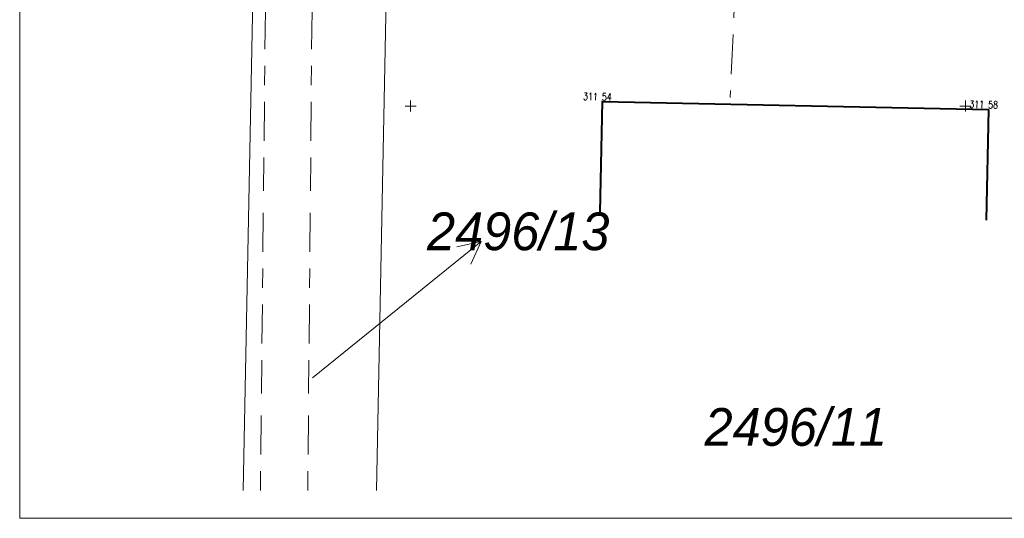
# Model space of a CAD drawing. Header units: metres. Extents: x -457068 to -456753, y -1111244 to -1111169.
# Tile 1 of 19: x -457068 to -457023, y -1111244 to -1111221. Entities that reach past the tile are written whole.
import ezdxf
from ezdxf.enums import TextEntityAlignment as Align

# ---------------------------------------------------------------- set-up
doc = ezdxf.new("R2010")
doc.units = ezdxf.units.M
doc.header["$MEASUREMENT"] = 0
doc.linetypes.add('6.1622', pattern=[40, 3.5, -3, 7, -3, 3.5, 3.5, -3, 7, -3, 3.5])
doc.linetypes.add('6.2322', pattern=[40, 3.5, -3, 7, -4, 6, -3, 7, -3, 3.5])
doc.layers.get('0').update_dxf_attribs({"lineweight": 13})
for name, color, linetype, lineweight in [('BUDOVY', 7, 'Continuous', 40), ('Hranice parcel', 9, 'Continuous', 13), ('IS_SMVAK_KANAL_SPL_TRASA', 32, '6.2322', 0), ('IS_SMVAK_VODA_TRASA', 5, '6.1622', 0), ('Parcelní čísla', 9, 'Continuous', 13), ('Pop  PČ popisy', 9, 'Continuous', 13), ('RAMECEK', 7, 'Continuous', 0), ('SIT', 5, 'Continuous', 13), ('SKRYTE_BODY', 7, 'Continuous', 0), ('VYSKY', 34, 'Continuous', 0)]:
    doc.layers.add(name, color=color, linetype=linetype, lineweight=lineweight)
doc.styles.add('ROMANS', font='romans.shx')
doc.styles.add('Style-cs_Italics', font='cs_Italics.shx')

# ---------------------------------------------------------------- blocks, each defined once
blk = doc.blocks.new('1029')
at = {"layer": 'Pop  PČ popisy', "ltscale": 0.25}
for p, q in [((0, 0), (0.2332, 0.1889)), ((0.2332, 0.1889), (0.1239, 0.1647)), ((0.2332, 0.1889), (0.1869, 0.0869))]:
    blk.add_line(p, q, dxfattribs=at)
blk = doc.blocks.new('SIT')
at = {"color": 0, "linetype": 'ByBlock', "lineweight": -2}
for p, q in [((-1, 0), (1, 0)), ((0, 1), (0, -1))]:
    blk.add_line(p, q, dxfattribs=at)

msp = doc.modelspace()

# ---------------------------------------------------------------- linework, layer by layer
at = {"layer": 'BUDOVY', "ltscale": 0.25}
for p, q in [((-457041.375, -1111224.793), (-457041.477, -1111229.78)), ((-457041.375, -1111224.793), (-457023.965, -1111225.15)), ((-457023.965, -1111225.15), (-457024.067, -1111230.137))]:
    msp.add_line(p, q, dxfattribs=at)
at = {"layer": 'Hranice parcel', "ltscale": 0.25}
for p, q in [((-457057.541, -1111242.314), (-457056.96, -1111212.7)), ((-457050.96, -1111212.83), (-457051.538, -1111242.314))]:
    msp.add_line(p, q, dxfattribs=at)
at = {"layer": 'IS_SMVAK_KANAL_SPL_TRASA', "ltscale": 0.25}
msp.add_line((-457056.767, -1111242.314), (-457056.463, -1111212.711), dxfattribs=at)
msp.add_lwpolyline([(-457054.639, -1111242.314), (-457054.369, -1111212.302), (-457038.139, -1111212.51)], dxfattribs=at)
at = {"layer": 'IS_SMVAK_VODA_TRASA', "ltscale": 0.25}
msp.add_lwpolyline([(-457034.577, -1111207.424), (-457034.692, -1111209.149), (-457034.777, -1111210.778), (-457035.053, -1111213.956), (-457035.185, -1111216.64), (-457035.402, -1111220.151), (-457035.511, -1111222.681), (-457035.61, -1111224.612)], dxfattribs=at)
at = {"layer": 'Pop  PČ popisy', "ltscale": 0.25}
msp.add_line((-457054.42, -1111237.24), (-457049.16, -1111232.99), dxfattribs=at)
at = {"layer": 'RAMECEK', "ltscale": 0.25, "flags": 128}
msp.add_lwpolyline([(-457067.615, -1111243.564), (-456752.615, -1111243.564), (-456752.615, -1111169.314), (-457067.615, -1111169.314)], close=True, dxfattribs=at)
at = {"layer": 'SKRYTE_BODY', "ltscale": 0.25}
for p in [(-457041.375, -1111224.793), (-457023.965, -1111225.15)]:
    msp.add_point(p, dxfattribs=at)

# ---------------------------------------------------------------- block references
at = {"layer": 'Pop  PČ popisy', "ltscale": 0.25, "xscale": 10, "yscale": 10, "zscale": 10}
msp.add_blockref('1029', (-457049.16, -1111232.99), dxfattribs=at)
at = {"layer": 'SIT', "ltscale": 0.25, "xscale": 0.25, "yscale": 0.25, "zscale": 0.25}
for p in [(-457050, -1111225), (-457025, -1111225)]:
    msp.add_blockref('SIT', p, dxfattribs=at)

# ---------------------------------------------------------------- texts
at = {"layer": 'Parcelní čísla', "style": 'Style-cs_Italics'}
for s, p in [('2496/13', (-457045.152, -1111231.49)), ('2496/11', (-457032.647, -1111240.3))]:
    msp.add_text(s, height=1.7, dxfattribs=at).set_placement(p, align=Align.CENTER)
at = {"layer": 'VYSKY', "style": 'ROMANS', "width": 0.8}
for s, p in [('311 54 ', (-457041.498, -1111224.74)), ('311 58 ', (-457024.094, -1111225.097))]:
    msp.add_text(s, height=0.325, rotation=358.8253, dxfattribs=at).set_placement(p, align=Align.CENTER)

doc.saveas('drawing.dxf')
